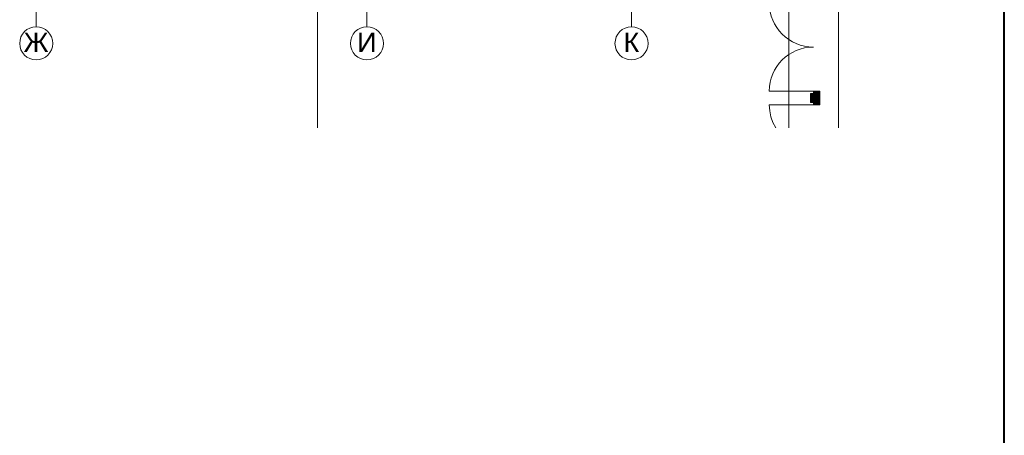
# Model space of a CAD drawing. Header units: millimetres. Extents: x 0 to 1208, y -24 to 589.
# Tile 12 of 49: x 326 to 415, y 109 to 147. Entities that reach past the tile are written whole.
import ezdxf
from ezdxf.xclip import XClip

# ---------------------------------------------------------------- set-up
doc = ezdxf.new("R2010")
doc.units = ezdxf.units.MM
doc.header["$MEASUREMENT"] = 0
doc.header["$XCLIPFRAME"] = 0
for name, color, linetype in [('Конструктив - Стены наружние фасад', 7, 'Continuous'), ('Элемент Модели - Оси', 7, 'Continuous'), ('Элемент модели - Оси Улица Бани', 7, 'Continuous')]:
    doc.layers.add(name, color=color, linetype=linetype)
doc.styles.add('СГЕНЕРИР_СТИЛЬ_3', font='txt')

# ---------------------------------------------------------------- blocks, each defined once
blk = doc.blocks.new('Чертеж_2_2', base_point=(217.704, 72.604))
at = {"layer": 'Конструктив - Стены наружние фасад', "linetype": 'Continuous', "lineweight": 0, "true_color": 0x000000}
for points in [[(397.429, 139.654), (397.504, 139.654), (397.504, 140.489), (397.429, 140.489)], [(397.654, 140.489), (397.504, 140.489), (397.504, 139.654), (397.654, 139.654)], [(397.654, 139.654), (398.254, 139.654), (398.254, 140.489), (397.654, 140.489)]]:
    blk.add_hatch(color=18, dxfattribs=at).paths.add_polyline_path(points)
at = {"layer": 'Конструктив - Стены наружние фасад', "linetype": 'Continuous', "lineweight": 0, "true_color": 0x7f7f7f}
for points in [[(397.679, 140.489), (398.254, 140.489), (398.254, 140.689), (397.679, 140.689)], [(398.254, 139.654), (397.679, 139.654), (397.679, 139.454), (398.254, 139.454)]]:
    blk.add_hatch(color=8, dxfattribs=at).paths.add_polyline_path(points)
at = {"layer": 'Конструктив - Стены наружние фасад', "color": 7, "linetype": 'Continuous', "lineweight": 15, "ltscale": 0.5}
for p, q in [((397.679, 140.689), (393.679, 140.689)), ((397.429, 140.489), (397.429, 140.304)), ((397.504, 140.489), (397.429, 140.489)), ((397.504, 140.489), (397.429, 140.489)), ((397.504, 140.489), (397.429, 140.489)), ((397.429, 140.489), (397.429, 140.304)), ((397.429, 140.489), (397.429, 140.304)), ((397.654, 140.489), (397.504, 140.489)), ((397.654, 140.489), (397.504, 140.489)), ((397.654, 140.489), (397.504, 140.489)), ((397.679, 140.489), (397.654, 140.489)), ((397.679, 140.489), (397.654, 140.489)), ((397.679, 140.489), (397.654, 140.489)), ((397.679, 140.489), (397.679, 140.689)), ((397.679, 140.689), (398.254, 140.689)), ((398.254, 140.489), (397.679, 140.489)), ((398.254, 140.489), (397.679, 140.489)), ((398.254, 140.489), (397.679, 140.489)), ((398.254, 140.489), (397.679, 140.489)), ((398.254, 140.689), (398.254, 140.489)), ((398.254, 140.489), (398.254, 140.304)), ((398.254, 140.489), (398.254, 140.304)), ((398.254, 140.489), (398.254, 140.304)), ((397.679, 139.454), (393.679, 139.454)), ((397.429, 139.654), (397.429, 139.839)), ((397.429, 139.654), (397.429, 139.839)), ((397.429, 139.654), (397.429, 139.839)), ((397.504, 139.654), (397.429, 139.654)), ((397.504, 139.654), (397.429, 139.654)), ((397.504, 139.654), (397.429, 139.654)), ((397.654, 139.654), (397.504, 139.654)), ((397.654, 139.654), (397.504, 139.654)), ((397.654, 139.654), (397.504, 139.654)), ((397.679, 139.654), (397.654, 139.654)), ((397.679, 139.654), (397.654, 139.654)), ((397.679, 139.654), (397.654, 139.654)), ((398.254, 139.654), (397.679, 139.654)), ((397.679, 139.454), (397.679, 139.654)), ((397.679, 139.654), (398.254, 139.654)), ((398.254, 139.654), (397.679, 139.654)), ((398.254, 139.654), (397.679, 139.654)), ((398.254, 139.454), (397.679, 139.454)), ((398.254, 139.654), (398.254, 139.839)), ((398.254, 139.654), (398.254, 139.839)), ((398.254, 139.654), (398.254, 139.839)), ((398.254, 139.654), (398.254, 139.454))]:
    blk.add_line(p, q, dxfattribs=at)
at = {"layer": 'Конструктив - Стены наружние фасад', "color": 7, "linetype": 'Continuous', "lineweight": 15, "ltscale": 0.5, "flags": 128}
for points in [[(397.429, 140.489), (397.429, 139.654)], [(398.254, 139.654), (398.254, 140.489)]]:
    blk.add_lwpolyline(points, dxfattribs=at)
at = {"layer": 'Конструктив - Стены наружние фасад', "color": 7, "linetype": 'Continuous', "lineweight": 15, "ltscale": 0.5}
for centre, start, end in [((397.679, 148.689), 180, 270), ((397.679, 140.689), 90, 180), ((397.679, 139.454), 180, 211.5453)]:
    blk.add_arc(centre, 4, start, end, dxfattribs=at)
at = {"layer": 'Элемент Модели - Оси', "color": 7, "linetype": 'Continuous', "lineweight": 15, "ltscale": 0.5}
for p, q in [((352.704, 533.604), (352.704, 137.362)), ((395.454, 533.604), (395.454, 137.362)), ((399.954, 533.604), (399.954, 137.362))]:
    blk.add_line(p, q, dxfattribs=at)
at = {"layer": 'Элемент модели - Оси Улица Бани', "color": 7, "linetype": 'Continuous', "lineweight": 15, "ltscale": 0.5}
for p, q in [((327.186, 151.523), (327.186, 146.523)), ((357.186, 151.523), (357.186, 146.523)), ((381.186, 151.523), (381.186, 146.523))]:
    blk.add_line(p, q, dxfattribs=at)
for centre in [(327.186, 145.023), (357.186, 145.023), (381.186, 145.023)]:
    blk.add_circle(centre, 1.5, dxfattribs=at)
at = {"layer": 'Элемент модели - Оси Улица Бани', "color": 7, "linetype": 'Continuous', "lineweight": 15, "char_height": 1.75, "attachment_point": 6, "style": 'СГЕНЕРИР_СТИЛЬ_3'}
for s, insert in [('\\A1;{\\pqr;\\pt0;\\fArial|b0|i0|c204|p38;Ж}', (328.298, 145.123)), ('\\A1;{\\pqr;\\pt0;\\fArial|b0|i0|c204|p38;И}', (358.05, 145.123)), ('\\A1;{\\pqr;\\pt0;\\fArial|b0|i0|c204|p38;К}', (381.882, 145.123))]:
    blk.add_mtext(s, dxfattribs=dict(at, insert=insert))

msp = doc.modelspace()

# ---------------------------------------------------------------- linework, layer by layer
at = {"color": 7, "linetype": 'Continuous', "lineweight": 40}
msp.add_line((415, 5), (415, 589), dxfattribs=at)

# ---------------------------------------------------------------- block references
at = {"color": 161, "linetype": 'Continuous', "lineweight": 40, "true_color": 0x83aefe}
ref = msp.add_blockref('Чертеж_2_2', (217.704, 72.604), dxfattribs=at)
XClip(ref).set_block_clipping_path([(24.004460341, 137.3615431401), (407.6441154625, 585.1734188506)])

doc.saveas('drawing.dxf')
